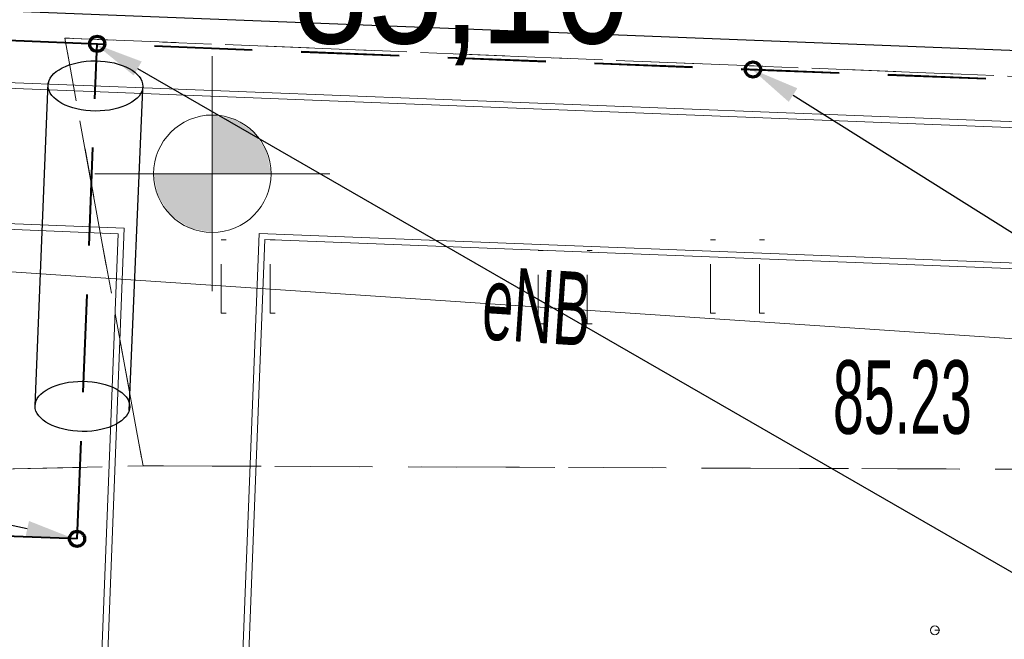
# Model space of a CAD drawing. Extents: x -198213 to 5540361, y 56395 to 5961443.
# Tile 15 of 76: x 5539577.63 to 5539587.69, y 5961316.53 to 5961322.86. Entities that reach past the tile are written whole.
import ezdxf
from ezdxf import colors
from ezdxf.entities.mleader import LeaderData, LeaderLine
from ezdxf.math import Vec2, Vec3

# ---------------------------------------------------------------- set-up
doc = ezdxf.new("R2010")
doc.units = 0
doc.header["$MEASUREMENT"] = 0
for name, pattern in [('Dashed', [564.444447, 282.222223, -282.222223]), ('KRESKOWAX2', [1.5, 1, -0.5]), ('L_0_03', [1, 0.5, -0.5]), ('L_0_04', [1.5, 1, -0.5]), ('L_0_06', [2, 1.5, -0.5])]:
    doc.linetypes.add(name, pattern=pattern)
for name, color, linetype, lineweight in [('$ IE KABEL NN', 1, 'KRESKOWAX2', 40), ('$ IE RURY OSŁONOWE', 7, 'Continuous', 30), ('$ IE SŁUPY OŚWIETLENIOWE', 7, 'Continuous', 30), ('$ IE_OPISY', 7, 'Continuous', 25), ('$ MP studzienki teletechnika', 40, 'Dashed', 30), ('0_Nr_Pióra__7', 8, 'Continuous', 13), ('Arch drogi_Nr_Pióra__21', 8, 'Continuous', 9), ('chodnik_Nr_Pióra__7', 8, 'Continuous', 13), ('INWENT RZĘDNE_Nr_Pióra__21', 8, 'Continuous', 9), ('pikieta_sztuczna_Atr2_Nr_Pióra__7', 8, 'Continuous', 13), ('pikieta_sztuczna_Nr_Pióra__7', 8, 'Continuous', 13), ('plac_sportowy_Nr_Pióra__7', 8, 'Continuous', 13), ('przewod_elektroenergetyczny_podziemny_Atr1_Nr_Pióra__7', 8, 'Continuous', 13), ('przewod_elektroenergetyczny_podziemny_Nr_Pióra__7', 8, 'Continuous', 13), ('trawnik_Nr_Pióra__7', 8, 'Continuous', 13)]:
    doc.layers.add(name, color=color, linetype=linetype, lineweight=lineweight)
doc.layers.add('INWENT RZĘDNE', color=8, linetype='Continuous')
doc.styles.add('1. Elektrobau_02.2024', font='romans.shx', dxfattribs={"width": 0.8, "oblique": 10})
doc.styles.add('GENERATED_STYLE_3', font='ARIALN.TTF')
doc.styles.add('GENERATED_STYLE_8', font='ARIALN.TTF')

# ---------------------------------------------------------------- blocks, each defined once
blk = doc.blocks.new('Koty wysokościowe_51', base_point=(-134240, 95910))
at = {"layer": 'INWENT RZĘDNE_Nr_Pióra__21', "linetype": 'Continuous'}
for points in [[(-134240, 95910), (-133640, 95910), (-133685, 96139), (-133815, 96334), (-134010, 96464), (-134240, 96510)], [(-134240, 95910), (-134840, 95910), (-134794, 95680), (-134664, 95485), (-134469, 95355), (-134240, 95310)]]:
    blk.add_hatch(color=256, dxfattribs=at).paths.add_polyline_path(points, flags=0)
for p, q in [((-134240, 94710), (-134240, 97110)), ((-135440, 95910), (-133040, 95910))]:
    blk.add_line(p, q, dxfattribs=at)
blk.add_circle((-134240, 95910), 600, dxfattribs=at)
at = {"layer": 'INWENT RZĘDNE_Nr_Pióra__21', "insert": (-133413, 97019), "char_height": 1200, "attachment_point": 7, "style": 'GENERATED_STYLE_3'}
blk.add_mtext('{85,10}', dxfattribs=at)

msp = doc.modelspace()

# ---------------------------------------------------------------- linework, layer by layer
at = {"layer": '$ IE KABEL NN'}
for points in [[(5539570.009, 5961326.179), (5539574.511, 5961322.766), (5539597.682, 5961321.859), (5539602.061, 5961325.81)], [(5539574.511, 5961322.766), (5539597.605, 5961321.859)], [(5539578.216, 5961317.554), (5539578.422, 5961322.612)], [(5539578.216, 5961317.554), (5539547.23, 5961318.774)]]:
    msp.add_lwpolyline(points, dxfattribs=at)
at = {"layer": '$ IE RURY OSŁONOWE'}
for points in [[(5539577.787, 5961318.913), (5539577.921, 5961322.213)], [(5539578.749, 5961318.864), (5539578.887, 5961322.149)]]:
    msp.add_lwpolyline(points, dxfattribs=at)
for centre in [(5539578.404, 5961322.181), (5539578.271, 5961318.908)]:
    msp.add_ellipse(centre, major_axis=(0.484, -0.004), ratio=0.529412, dxfattribs=at)
at = {"layer": '$ IE SŁUPY OŚWIETLENIOWE', "color": 1, "lineweight": 70}
for centre in [(5539578.422, 5961322.612), (5539585.122, 5961322.349), (5539578.216, 5961317.554)]:
    msp.add_circle(centre, 0.0772, dxfattribs=at)
at = {"layer": '$ MP studzienki teletechnika'}
msp.add_lwpolyline([(5539572.312, 5961347.692), (5539571.463, 5961325.968), (5539571.463, 5961325.454), (5539574.617, 5961323.062), (5539598.384, 5961322.131), (5539598.384, 5961322.131)], dxfattribs=at)
at = {"layer": '0_Nr_Pióra__7', "linetype": 'Continuous'}
for p, q in [((5539578.09, 5961322.67), (5539578.14, 5961322.67)), ((5539579.689, 5961320.609), (5539579.739, 5961320.609)), ((5539580.189, 5961320.609), (5539580.239, 5961320.609)), ((5539584.689, 5961320.609), (5539584.739, 5961320.609)), ((5539585.189, 5961320.609), (5539585.239, 5961320.609)), ((5539582.928, 5961320.501), (5539582.978, 5961320.501)), ((5539583.428, 5961320.501), (5539583.478, 5961320.501)), ((5539579.689, 5961319.859), (5539579.739, 5961319.859)), ((5539580.189, 5961319.859), (5539580.239, 5961319.859)), ((5539584.689, 5961319.859), (5539584.739, 5961319.859)), ((5539585.189, 5961319.859), (5539585.239, 5961319.859)), ((5539582.928, 5961319.751), (5539582.978, 5961319.751)), ((5539583.428, 5961319.751), (5539583.478, 5961319.751)), ((5539578.89, 5961318.3), (5539578.94, 5961318.3)), ((5539586.98, 5961316.62), (5539587.03, 5961316.62))]:
    msp.add_line(p, q, dxfattribs=at)
at = {"layer": 'Arch drogi_Nr_Pióra__21', "linetype": 'Continuous'}
for p, q in [((5539596.432, 5961321.477), (5539571.491, 5961322.452)), ((5539596.429, 5961321.417), (5539571.488, 5961322.392)), ((5539578.699, 5961320.729), (5539569.586, 5961321.086)), ((5539578.637, 5961320.672), (5539569.584, 5961321.026)), ((5539578.486, 5961315.267), (5539578.699, 5961320.729)), ((5539578.426, 5961315.269), (5539578.637, 5961320.672)), ((5539579.864, 5961315.2), (5539580.078, 5961320.675)), ((5539596.435, 5961320.036), (5539580.078, 5961320.675)), ((5539579.924, 5961315.197), (5539580.136, 5961320.613)), ((5539596.433, 5961319.976), (5539580.136, 5961320.613))]:
    msp.add_line(p, q, dxfattribs=at)
at = {"layer": 'chodnik_Nr_Pióra__7', "linetype": 'L_0_06', "flags": 128}
msp.add_lwpolyline([(5539573.85, 5961350.515), (5539573.48, 5961350.53), (5539573.4, 5961348.41), (5539573.779, 5961348.407), (5539573.76, 5961348.04), (5539579.85, 5961347.77), (5539579.782, 5961345.734), (5539573.9, 5961345.78), (5539575.85, 5961335.03), (5539577.75, 5961324.47), (5539591.47, 5961324.05), (5539596.39, 5961323.97), (5539596.46, 5961321.44), (5539596.5, 5961317.73), (5539595.14, 5961308.47), (5539594.22, 5961302.65), (5539593.77, 5961299.63), (5539593.49, 5961296), (5539591.99, 5961287.81), (5539591.61, 5961282.43), (5539589.13, 5961281.94), (5539589.56, 5961284.8), (5539591.9, 5961299.58), (5539594.42, 5961317.48), (5539594.72, 5961320.57), (5539594.65, 5961322.11), (5539590.73, 5961322.16), (5539578.09, 5961322.67), (5539578.89, 5961318.3), (5539577.2, 5961318.26), (5539576.39, 5961321.74), (5539574.24, 5961333.51), (5539573.16, 5961338.51), (5539571.77, 5961345.69), (5539570.5, 5961345.62), (5539570.5, 5961351.67), (5539570.52, 5961352.22), (5539573.55, 5961351.9), (5539573.87, 5961350.93)], close=True, dxfattribs=at)
at = {"layer": 'pikieta_sztuczna_Nr_Pióra__7', "linetype": 'Continuous'}
msp.add_circle((5539586.98, 5961316.62), 0.045, dxfattribs=at)
at = {"layer": 'plac_sportowy_Nr_Pióra__7', "linetype": 'L_0_04', "flags": 128}
msp.add_lwpolyline([(5539547.69, 5961311.76), (5539547.85, 5961313.02), (5539548.08, 5961317.05), (5539548.19, 5961318.69), (5539553.96, 5961318.57), (5539566.63, 5961318.35), (5539577.2, 5961318.26), (5539578.89, 5961318.3), (5539589.29, 5961318.26), (5539587.6, 5961310.7), (5539586.41, 5961297.98), (5539585.4, 5961283.36), (5539561.05, 5961283.75), (5539545.65, 5961284.02), (5539546.4, 5961294.88), (5539546.9, 5961301.69), (5539547.46, 5961306.59)], close=True, dxfattribs=at)
at = {"layer": 'przewod_elektroenergetyczny_podziemny_Nr_Pióra__7', "linetype": 'Continuous', "flags": 128}
msp.add_lwpolyline([(5539570.99, 5961351.55), (5539569.42, 5961351.65), (5539571.88, 5961321.69), (5539572.64, 5961320.61), (5539591.67, 5961319.34), (5539590.26, 5961315.44), (5539589.49, 5961303.7), (5539588.75, 5961294.23), (5539590.71, 5961282.36)], dxfattribs=at)
at = {"layer": 'trawnik_Nr_Pióra__7', "linetype": 'L_0_03', "flags": 128}
msp.add_lwpolyline([(5539578.09, 5961322.67), (5539590.73, 5961322.16), (5539589.29, 5961318.26), (5539578.89, 5961318.3)], close=True, dxfattribs=at)
for points in [[(5539579.689, 5961319.859), (5539579.689, 5961320.609)], [(5539580.189, 5961319.859), (5539580.189, 5961320.609)], [(5539584.689, 5961319.859), (5539584.689, 5961320.609)], [(5539585.189, 5961319.859), (5539585.189, 5961320.609)], [(5539582.928, 5961319.751), (5539582.928, 5961320.501)], [(5539583.428, 5961319.751), (5539583.428, 5961320.501)]]:
    msp.add_lwpolyline(points, dxfattribs=at)

# ---------------------------------------------------------------- block references
at = {"layer": 'INWENT RZĘDNE', "xscale": 0.001, "yscale": 0.001, "zscale": 0.001}
msp.add_blockref('Koty wysokościowe_51', (5539579.598, 5961321.284), dxfattribs=at)

# ---------------------------------------------------------------- texts
at = {"layer": 'pikieta_sztuczna_Atr2_Nr_Pióra__7', "linetype": 'Continuous', "insert": (5539585.939, 5961319.378), "char_height": 0.75, "attachment_point": 1, "style": 'GENERATED_STYLE_8'}
msp.add_mtext('{\\W0.660000x;85.23}', dxfattribs=at)
at = {"layer": 'przewod_elektroenergetyczny_podziemny_Atr1_Nr_Pióra__7', "linetype": 'Continuous', "insert": (5539582.388, 5961320.344), "char_height": 0.75, "attachment_point": 1, "rotation": 356.2, "style": 'GENERATED_STYLE_8'}
msp.add_mtext('{\\W0.660000x;eNB}', dxfattribs=at)

# ---------------------------------------------------------------- leaders
at = {"layer": '$ IE_OPISY'}
ml = msp.add_multileader_mtext('Standard', dxfattribs=at)
ml.set_content('E13', color=7, style='1. Elektrobau_02.2024')
ml.set_leader_properties(linetype='ByLayer', lineweight=-1)
ml.build(insert=Vec2(0, 0))
ml.multileader.update_dxf_attribs({"text_left_attachment_type": 6, "text_right_attachment_type": 6, "dogleg_length": 1.152, "arrow_head_size": 0.5})
ctx = ml.context
ctx.base_point, ctx.char_height, ctx.arrow_head_size, ctx.landing_gap_size, ctx.plane_origin = Vec3(5539520.184, 5961329.327), 1, 0.5, 0.09, Vec3(5539574.644, 5961172.33)
ctx.left_attachment, ctx.right_attachment, ctx.text_align_type, ctx.attachment_type = 6, 6, 2, 2
notes = []
notes.append((ctx, [(0, (1, 1, 0), (5539523.742, 5961329.327), (-1, 0), 1.152, [(0, [(5539578.196, 5961317.551)], 0, [])])]))
ctx.mtext.insert, ctx.mtext.width, ctx.mtext.alignment, ctx.mtext.flow_direction = Vec3(5539522.5, 5961330.527), 1.43336, 3, 5
ml = msp.add_multileader_mtext('Standard', dxfattribs=at)
ml.set_content('E12', color=7, style='1. Elektrobau_02.2024')
ml.set_leader_properties(linetype='ByLayer', lineweight=-1)
ml.build(insert=Vec2(0, 0))
ml.multileader.update_dxf_attribs({"text_left_attachment_type": 6, "text_right_attachment_type": 6, "dogleg_length": 1.152, "arrow_head_size": 0.5})
ctx = ml.context
ctx.base_point, ctx.char_height, ctx.arrow_head_size, ctx.landing_gap_size, ctx.plane_origin = Vec3(5539609.31, 5961305.347), 1, 0.5, 0.09, Vec3(5539574.85, 5961177.388)
ctx.left_attachment, ctx.right_attachment, ctx.text_align_type, ctx.attachment_type = 6, 6, 2, 2
notes.append((ctx, [(0, (1, 1, 0), (5539608.359, 5961305.347), (1, 0), 1.152, [(0, [(5539578.402, 5961322.609)], 0, [])])]))
ctx.mtext.insert, ctx.mtext.width, ctx.mtext.alignment, ctx.mtext.flow_direction = Vec3(5539611.687, 5961306.547), 1.43336, 3, 5
ml = msp.add_multileader_mtext('Standard', dxfattribs=at)
ml.set_content('E17', color=7, style='1. Elektrobau_02.2024')
ml.set_leader_properties(linetype='ByLayer', lineweight=-1)
ml.build(insert=Vec2(0, 0))
ml.multileader.update_dxf_attribs({"text_left_attachment_type": 6, "text_right_attachment_type": 6, "dogleg_length": 1.152, "arrow_head_size": 0.5})
ctx = ml.context
ctx.base_point, ctx.char_height, ctx.arrow_head_size, ctx.landing_gap_size, ctx.plane_origin = Vec3(5539609.954, 5961307.379), 1, 0.5, 0.09, Vec3(5539581.556, 5961177.133)
ctx.left_attachment, ctx.right_attachment, ctx.text_align_type, ctx.attachment_type = 6, 6, 2, 2
notes.append((ctx, [(0, (1, 1, 0), (5539608.927, 5961307.379), (1, 0), 1.152, [(0, [(5539585.108, 5961322.354)], 0, [])])]))
ctx.mtext.insert, ctx.mtext.width, ctx.mtext.alignment, ctx.mtext.flow_direction = Vec3(5539612.326, 5961308.579), 1.43336, 3, 5
for ctx, leaders in notes:
    for number, flags, end, landing, length, lines in leaders:
        leader = LeaderData()
        leader.index, (leader.has_last_leader_line, leader.has_dogleg_vector, leader.attachment_direction) = number, flags
        leader.last_leader_point, leader.dogleg_vector, leader.dogleg_length = Vec3(end), Vec3(landing), length
        for number, points, colour, breaks in lines:
            line = LeaderLine()
            line.index, line.vertices, line.color, line.breaks = number, Vec3.list(points), colors.encode_raw_color(colour), breaks
            leader.lines.append(line)
        ctx.leaders.append(leader)

doc.saveas('drawing.dxf')
